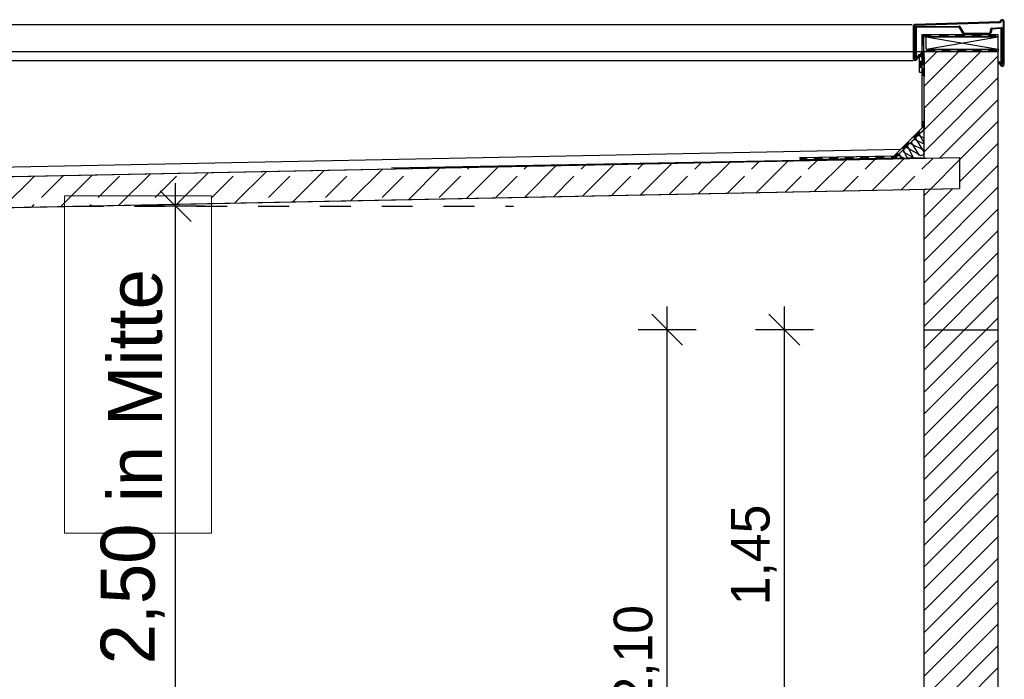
# Model space of a CAD drawing. Extents: x -73 to 359, y -4 to 85.
# Tile 72 of 149: x 71.43 to 74.61, y 2 to 4.14. Entities that reach past the tile are written whole.
import ezdxf

# ---------------------------------------------------------------- set-up
doc = ezdxf.new("R2010")
doc.units = 0
doc.header["$MEASUREMENT"] = 0
doc.linetypes.add('Strichpunktlinie', pattern=[0.006703, 0.003528, -0.001764, 0, -0.001411])
for name, color, linetype in [('A_1 Dämmung', 7, 'Continuous'), ('A_1 Holz', 7, 'Continuous'), ('P_BM_AUSSEN', 7, 'Continuous'), ('P_ZE_ACHSEN', 7, 'Continuous'), ('P_ZE_TEXT', 7, 'Continuous'), ('R_NT_DACH', 7, 'Continuous'), ('R_TR_HIDDEN', 7, 'Continuous'), ('Schraffuren', 7, 'Continuous')]:
    doc.layers.add(name, color=color, linetype=linetype)
doc.styles.add('ERSTELLTER_STIL_1', font='txt')
doc.dimstyles.new('ERSTELLTER_STIL__1', dxfattribs={"dimtxt": 0.175, "dimasz": 0.095, "dimexe": 0.18, "dimexo": 0, "dimgap": 0.09, "dimtad": 1, "dimzin": 0, "dimdsep": 46, "dimtxsty": 'ERSTELLTER_STIL_1', "dimblk": 'ARROWHEAD_6', "dimblk1": 'ARROWHEAD_6', "dimblk2": 'ARROWHEAD_6', "dimcen": 0.09, "dimclrd": 7, "dimclre": 7, "dimclrt": 7, "dimadec": 0, "dimazin": 0, "dimtfac": 1, "dimtdec": 4, "dimtmove": 0, "dimatfit": 3, "dimfxl": 0, "dimtolj": 1, "dimtzin": 0, "dimarcsym": 0})
doc.dimstyles.new('ERSTELLTER_STIL__3', dxfattribs={"dimtxt": 0.125, "dimasz": 0.095, "dimexe": 0.18, "dimexo": 0, "dimgap": 0.09, "dimtad": 1, "dimzin": 0, "dimdsep": 46, "dimtxsty": 'ERSTELLTER_STIL_1', "dimblk": 'ARROWHEAD_6', "dimblk1": 'ARROWHEAD_6', "dimblk2": 'ARROWHEAD_6', "dimcen": 0.09, "dimclrd": 7, "dimclre": 7, "dimclrt": 7, "dimadec": 0, "dimazin": 0, "dimtfac": 1, "dimtdec": 4, "dimtmove": 0, "dimatfit": 3, "dimfxl": 0, "dimtolj": 1, "dimtzin": 0, "dimarcsym": 0})

# ---------------------------------------------------------------- blocks, each defined once
blk = doc.blocks.new('*D29', base_point=(35.9679, 1.0354))
at = {"layer": 'P_BM_AUSSEN', "linetype": 'Continuous'}
for p, q in [((67.7195, 3.9854), (67.6195, 4.0854)), ((67.6695, 4.0354), (67.6695, 4.1104)), ((67.7633, 4.0354), (67.5758, 4.0354)), ((67.6695, 3.5354), (67.6695, 4.0354)), ((67.6195, 3.5854), (67.7195, 3.4854)), ((67.7633, 3.5354), (67.5758, 3.5354))]:
    blk.add_line(p, q, dxfattribs=at)
at = {"layer": 'P_BM_AUSSEN', "char_height": 0.175, "attachment_point": 7, "rotation": 90, "style": 'ERSTELLTER_STIL_1'}
for s, insert in [('{50}', (67.6345, 3.6526)), ('{37\\A1{\\H0.7x;\\S5^  ;}}', (67.5775, 2.7571)), ('{2,12\\A1{\\H0.7x;\\S5^  ;}}', (67.6085, 1.6446))]:
    blk.add_mtext(s, dxfattribs=dict(at, insert=insert))
blk = doc.blocks.new('ARROWHEAD_6')
at = {"color": 0, "linetype": 'Continuous', "lineweight": 0}
for p, q in [((-0.5, -0.5), (0.5, 0.5)), ((0, 0), (-1, 0))]:
    blk.add_line(p, q, dxfattribs=at)
blk = doc.blocks.new('*D30', base_point=(35.9679, 1.0354))
at = {"layer": 'P_BM_AUSSEN', "linetype": 'Continuous'}
for p, q in [((71.9308, 3.5354), (71.9308, 3.6104)), ((71.9808, 3.4854), (71.8808, 3.5854)), ((72.0245, 3.5354), (71.837, 3.5354)), ((71.9308, 1.0354), (71.9308, 3.5354)), ((71.8808, 1.0854), (71.9808, 0.9854)), ((72.0245, 1.0354), (71.837, 1.0354)), ((71.9308, 0.9604), (71.9308, 1.0354))]:
    blk.add_line(p, q, dxfattribs=at)
at = {"layer": 'P_BM_AUSSEN', "insert": (71.8958, 2.0526), "char_height": 0.175, "attachment_point": 7, "rotation": 90, "style": 'ERSTELLTER_STIL_1'}
blk.add_mtext('{2,50}', dxfattribs=at)
blk = doc.blocks.new('*D31', base_point=(35.9679, 1.0354))
at = {"layer": 'P_BM_AUSSEN', "linetype": 'Continuous'}
for p, q in [((67.0201, 3.9854), (66.9201, 4.0854)), ((66.9701, 4.0354), (66.9701, 4.1104)), ((67.0638, 4.0354), (66.8763, 4.0354)), ((66.9701, 1.0354), (66.9701, 4.0354)), ((66.9201, 1.0854), (67.0201, 0.9854)), ((67.0638, 1.0354), (66.8763, 1.0354)), ((66.9701, 0.9604), (66.9701, 1.0354))]:
    blk.add_line(p, q, dxfattribs=at)
at = {"layer": 'P_BM_AUSSEN', "insert": (66.9351, 2.3026), "char_height": 0.175, "attachment_point": 7, "rotation": 90, "style": 'ERSTELLTER_STIL_1'}
blk.add_mtext('{3,00}', dxfattribs=at)
blk = doc.blocks.new('*D33', base_point=(35.9679, 1.0354))
at = {"layer": 'P_BM_AUSSEN', "linetype": 'Continuous'}
for p, q in [((73.8512, 1.7354), (73.9512, 1.6354)), ((73.995, 1.6854), (73.8075, 1.6854)), ((73.9012, 1.0354), (73.9012, 1.6854)), ((73.8512, 1.0854), (73.9512, 0.9854)), ((73.995, 1.0354), (73.8075, 1.0354)), ((73.9012, 0.9604), (73.9012, 1.0354))]:
    blk.add_line(p, q, dxfattribs=at)
at = {"layer": 'P_BM_AUSSEN', "char_height": 0.125, "attachment_point": 7, "rotation": 90, "style": 'ERSTELLTER_STIL_1'}
for s, insert in [('{1,45}', (73.8762, 2.2441)), ('{65}', (73.8762, 1.2655))]:
    blk.add_mtext(s, dxfattribs=dict(at, insert=insert))
blk = doc.blocks.new('*D34', base_point=(35.9679, 1.0354))
at = {"layer": 'P_BM_AUSSEN', "linetype": 'Continuous'}
for p, q in [((73.9012, 3.1354), (73.9012, 3.2104)), ((73.9512, 3.0854), (73.8512, 3.1854)), ((73.995, 3.1354), (73.8075, 3.1354)), ((73.9012, 1.6854), (73.9012, 3.1354)), ((73.8512, 1.7354), (73.9512, 1.6354)), ((73.995, 1.6854), (73.8075, 1.6854))]:
    blk.add_line(p, q, dxfattribs=at)
at = {"layer": 'P_BM_AUSSEN', "char_height": 0.125, "attachment_point": 7, "rotation": 90, "style": 'ERSTELLTER_STIL_1'}
for s, insert in [('{1,45}', (73.8762, 2.2441)), ('{65}', (73.8762, 1.2655))]:
    blk.add_mtext(s, dxfattribs=dict(at, insert=insert))
blk = doc.blocks.new('*D35', base_point=(35.9679, 1.0354))
at = {"layer": 'P_BM_AUSSEN', "linetype": 'Continuous'}
for p, q in [((73.5218, 3.1354), (73.5218, 3.2104)), ((73.5718, 3.0854), (73.4718, 3.1854)), ((73.6155, 3.1354), (73.428, 3.1354)), ((73.5218, 1.0354), (73.5218, 3.1354)), ((73.4718, 1.0854), (73.5718, 0.9854)), ((73.6155, 1.0354), (73.428, 1.0354)), ((73.5218, 0.9604), (73.5218, 1.0354))]:
    blk.add_line(p, q, dxfattribs=at)
at = {"layer": 'P_BM_AUSSEN', "insert": (73.4968, 1.9191), "char_height": 0.125, "attachment_point": 7, "rotation": 90, "style": 'ERSTELLTER_STIL_1'}
blk.add_mtext('{2,10}', dxfattribs=at)

msp = doc.modelspace()

# ---------------------------------------------------------------- hatches: boundary and pattern name
at = {"layer": 'A_1 Dämmung', "linetype": 'Continuous'}
for points in [[(74.3459, 4.0832), (74.3459, 4.0902), (74.3749, 4.0902), (74.3749, 4.0832)], [(74.3459, 4.0831), (74.3528, 4.0831), (74.3528, 4.0581), (74.3459, 4.0581)], [(74.4019, 4.0832), (74.4019, 4.0902), (74.4309, 4.0902), (74.4309, 4.0832)], [(74.4554, 4.0832), (74.4554, 4.0902), (74.4844, 4.0902), (74.4844, 4.0832)], [(74.5094, 4.0832), (74.5094, 4.0902), (74.5379, 4.0902), (74.5379, 4.0832)], [(74.5629, 4.0902), (74.5772, 4.0902), (74.5772, 4.0832), (74.5629, 4.0832)], [(74.5772, 4.0902), (74.5844, 4.0902), (74.5844, 4.0832), (74.5772, 4.0832)], [(74.3459, 4.0215), (74.3459, 4.0188), (74.3388, 4.0188), (74.3388, 4.0224), (74.3459, 4.033), (74.3459, 4.0354), (74.3528, 4.0354), (74.3528, 4.0318)], [(74.3459, 4.0309), (74.3529, 4.0309), (74.3529, 4.0059), (74.3459, 4.0059, 0.116838), (74.3459, 4.0137)], [(74.3459, 4.0188), (74.3529, 4.0188), (74.3529, 3.9938), (74.3459, 3.9938)], [(74.3628, 4.0431), (74.3878, 4.0431), (74.3878, 4.0361), (74.3628, 4.0361)], [(74.4128, 4.0431), (74.4378, 4.0431), (74.4378, 4.0361), (74.4128, 4.0361)], [(74.4628, 4.0431), (74.4878, 4.0431), (74.4878, 4.0361), (74.4628, 4.0361)], [(74.5128, 4.0431), (74.5378, 4.0431), (74.5378, 4.0361), (74.5128, 4.0361)], [(74.5628, 4.0431), (74.5878, 4.0431), (74.5878, 4.0361), (74.5628, 4.0361)], [(74.3459, 3.9852), (74.3388, 3.9852), (74.3388, 4.0045), (74.3459, 4.0045)], [(74.3459, 3.9797), (74.3459, 3.9809), (74.3529, 3.9809), (74.3529, 3.9596), (74.3459, 3.9596), (74.3459, 3.9718, 0.119278)], [(74.3459, 3.81), (74.3459, 3.8111), (74.3529, 3.8111), (74.3529, 3.7898), (74.3459, 3.7898), (74.3459, 3.802, 0.119278)], [(74.3361, 3.7781), (74.341, 3.7731), (74.3291, 3.7612), (74.329, 3.7612), (74.3289, 3.761), (74.3234, 3.7555), (74.3184, 3.7604)], [(74.3007, 3.7427), (74.3057, 3.7378), (74.3032, 3.7353), (74.303, 3.7352), (74.3029, 3.735), (74.2902, 3.7223), (74.29, 3.7222), (74.2899, 3.722), (74.288, 3.7201), (74.2831, 3.7251)], [(74.1972, 3.6964), (74.2222, 3.6969), (74.2223, 3.6899), (74.1973, 3.6894)], [(74.2473, 3.6976), (74.2556, 3.6976), (74.2654, 3.7074), (74.2703, 3.7024), (74.2585, 3.6906), (74.2473, 3.6906)], [(73.9502, 3.6917), (73.9722, 3.6921), (73.9724, 3.6851), (73.9504, 3.6847)], [(73.9972, 3.6926), (74.0168, 3.693), (74.017, 3.686), (73.9974, 3.6856)], [(74.0168, 3.693), (74.0222, 3.6931), (74.0224, 3.6861), (74.017, 3.686)], [(74.0472, 3.6935), (74.0722, 3.694), (74.0724, 3.687), (74.0474, 3.6866)], [(74.0972, 3.6945), (74.1222, 3.695), (74.1224, 3.688), (74.0974, 3.6875)], [(74.1472, 3.6955), (74.1722, 3.6959), (74.1723, 3.6889), (74.1474, 3.6885)]]:
    msp.add_hatch(color=256, dxfattribs=at).paths.add_polyline_path(points, flags=0)
at = {"layer": 'Schraffuren', "linetype": 'Continuous'}
h = msp.add_hatch(dxfattribs=at)
h.set_pattern_fill('MW_HLZ_0005', color=256, style=0, pattern_type=2)
h.set_pattern_definition([(45, (35.96788, 1.035375), (-0.03535534, 0.03535534), [])])
h.paths.add_polyline_path([(74.353, 3.7083), (74.3529, 3.7081), (74.3529, 3.6906), (74.4679, 3.6929), (74.4679, 3.5929), (74.3529, 3.5906), (74.3529, 1.0354), (74.5929, 1.0354), (74.5929, 4.0354), (74.3529, 4.0354), (74.3529, 4.0354), (74.3529, 4.0354)], flags=0)
h = msp.add_hatch(dxfattribs=at)
h.set_pattern_fill('Beton__Stahlbeton_0005', color=256, style=0, pattern_type=2)
h.set_pattern_definition([(45, (35.96788, 1.03538), (-0.0919239, 0.0919239), []), (45, (35.92192, 1.08134), (-0.0919239, 0.0919239), [0.0975, -0.0325])])
h.paths.add_polyline_path([(68.6019, 3.5754), (68.5129, 3.5754), (68.5129, 3.4754), (68.6029, 3.4754), (68.6029, 3.1604), (68.8429, 3.1604), (68.8429, 3.4754), (68.8429, 3.4802), (74.4679, 3.5929), (74.4679, 3.6929)], flags=0)

# ---------------------------------------------------------------- linework, layer by layer
at = {"layer": 'A_1 Dämmung', "linetype": 'Continuous'}
for p, q in [((74.3459, 4.0902), (74.3459, 4.033)), ((74.5929, 4.0902), (74.3459, 4.0902)), ((74.3528, 4.0318), (74.3528, 4.0832)), ((74.5929, 4.0832), (74.3528, 4.0832)), ((74.3528, 4.0431), (74.3528, 4.0831)), ((74.3528, 4.0431), (74.3528, 4.0831)), ((74.3749, 4.0832), (74.3749, 4.0902)), ((74.4309, 4.0832), (74.4309, 4.0902)), ((74.4554, 4.0832), (74.4554, 4.0902)), ((74.4844, 4.0832), (74.4844, 4.0902)), ((74.5094, 4.0832), (74.5094, 4.0902)), ((74.5379, 4.0832), (74.5379, 4.0902)), ((74.5629, 4.0832), (74.5629, 4.0902)), ((74.5629, 4.0832), (74.5629, 4.0902)), ((74.5844, 4.0832), (74.5844, 4.0902)), ((74.5844, 4.0832), (74.5844, 4.0902)), ((74.5929, 4.0831), (74.5929, 4.0902)), ((74.3459, 4.0581), (74.3529, 4.0581)), ((74.3388, 4.0224), (74.3459, 4.033)), ((74.3388, 3.9687), (74.3388, 4.0224)), ((74.3388, 3.9687), (74.3388, 4.0224)), ((74.3459, 4.0188), (74.3388, 4.0188)), ((74.3459, 4.0354), (74.3529, 4.0354)), ((74.3459, 4.0215), (74.3528, 4.0318)), ((74.3459, 4.0309), (74.3529, 4.0309)), ((74.3459, 4.0215), (74.3459, 3.9576)), ((74.3529, 4.0188), (74.3459, 4.0188)), ((74.5929, 4.0361), (74.3528, 4.0361)), ((74.3529, 4.0188), (74.3529, 3.9547)), ((74.3628, 4.0361), (74.3628, 4.0431)), ((74.3878, 4.0361), (74.3878, 4.0431)), ((74.4128, 4.0361), (74.4128, 4.0431)), ((74.4378, 4.0361), (74.4378, 4.0431)), ((74.4628, 4.0361), (74.4628, 4.0431)), ((74.4878, 4.0361), (74.4878, 4.0431)), ((74.5109, 4.0431), (74.5929, 4.0431)), ((74.5128, 4.0361), (74.5128, 4.0431)), ((74.5378, 4.0361), (74.5378, 4.0431)), ((74.5378, 4.0361), (74.5378, 4.0431)), ((74.5628, 4.0361), (74.5628, 4.0431)), ((74.5878, 4.0361), (74.5878, 4.0431)), ((74.5929, 4.0431), (74.5929, 4.0361)), ((74.6128, 4.0361), (74.6128, 4.0431)), ((74.3388, 4.0045), (74.3459, 4.0045)), ((74.3388, 3.9852), (74.3459, 3.9852)), ((74.3459, 4.0059), (74.3529, 4.0059)), ((74.3459, 3.9938), (74.3529, 3.9938)), ((74.3388, 3.9687), (74.3459, 3.9687)), ((74.3459, 3.9809), (74.3529, 3.9809)), ((74.3459, 3.9688), (74.3529, 3.9688)), ((74.3459, 3.9596), (74.3529, 3.9596)), ((74.3459, 3.9596), (74.3459, 3.7879)), ((74.3529, 3.8491), (74.3529, 3.785)), ((74.2556, 3.6976), (74.3459, 3.7879)), ((74.2585, 3.6906), (74.3529, 3.785)), ((74.3234, 3.7555), (74.3184, 3.7604)), ((74.329, 3.7612), (74.3257, 3.7547)), ((74.3355, 3.7644), (74.329, 3.7612)), ((74.3529, 3.7557), (74.3355, 3.7644)), ((74.341, 3.7731), (74.3361, 3.7781)), ((74.3387, 3.7676), (74.342, 3.7741)), ((74.3529, 3.7393), (74.3387, 3.7676)), ((74.342, 3.7741), (74.3485, 3.7774)), ((74.3459, 3.7898), (74.3529, 3.7898)), ((74.3485, 3.7774), (74.3529, 3.7752)), ((74.2997, 3.7286), (74.303, 3.7352)), ((74.2997, 3.7286), (74.3188, 3.6906)), ((74.3057, 3.7378), (74.3007, 3.7427)), ((74.3095, 3.7384), (74.3529, 3.7167)), ((74.3127, 3.7417), (74.316, 3.7482)), ((74.3379, 3.6991), (74.3127, 3.7417)), ((74.3225, 3.7514), (74.316, 3.7482)), ((74.3529, 3.7362), (74.3225, 3.7514)), ((74.3257, 3.7547), (74.3529, 3.7087)), ((74.2554, 3.6975), (73.9502, 3.6917)), ((74.1973, 3.6976), (74.1973, 3.6906)), ((74.2222, 3.6969), (74.2223, 3.6899)), ((74.2473, 3.6976), (74.2473, 3.6906)), ((74.253, 3.6976), (74.2569, 3.6989)), ((74.2707, 3.699), (74.2642, 3.6957)), ((74.2703, 3.7024), (74.2654, 3.7074)), ((74.2875, 3.6906), (74.2707, 3.699)), ((74.2798, 3.6906), (74.274, 3.7022)), ((74.288, 3.7201), (74.2831, 3.7251)), ((74.2841, 3.7122), (74.3225, 3.6906)), ((74.29, 3.7222), (74.2868, 3.7157)), ((74.2993, 3.6906), (74.287, 3.7152)), ((74.2965, 3.7254), (74.29, 3.7222)), ((74.3433, 3.6986), (74.2965, 3.7254)), ((74.3498, 3.7019), (74.3433, 3.6986)), ((74.3497, 3.7018), (74.353, 3.7083)), ((74.2585, 3.6906), (73.9619, 3.6849)), ((73.9722, 3.6921), (73.9724, 3.6851)), ((73.9972, 3.6926), (73.9974, 3.6856)), ((74.0222, 3.6931), (74.0224, 3.6861)), ((74.0223, 3.6896), (74.0224, 3.6861)), ((74.0472, 3.6935), (74.0474, 3.6866)), ((74.0722, 3.694), (74.0724, 3.687)), ((74.0972, 3.6945), (74.0974, 3.6875)), ((74.0973, 3.691), (74.0974, 3.6875)), ((74.1222, 3.695), (74.1224, 3.688)), ((74.1472, 3.6955), (74.1474, 3.6885)), ((74.1722, 3.6959), (74.1723, 3.6889)), ((74.2642, 3.6957), (74.2617, 3.6906))]:
    msp.add_line(p, q, dxfattribs=at)
at = {"layer": 'A_1 Dämmung', "linetype": 'Continuous', "flags": 128}
for points in [[(74.2554, 3.6975), (73.9583, 3.6918)], [(74.3529, 3.6924), (73.9504, 3.6847)]]:
    msp.add_lwpolyline(points, dxfattribs=at)
at = {"layer": 'A_1 Holz', "linetype": 'Continuous'}
for p, q in [((74.3598, 4.0431), (74.3598, 4.0831)), ((74.3598, 4.0431), (74.5929, 4.0831)), ((74.3598, 4.0831), (74.5929, 4.0431)), ((74.3598, 4.0831), (74.5929, 4.0831)), ((74.5929, 4.0431), (74.5929, 4.0831)), ((74.3598, 4.0431), (74.5929, 4.0431))]:
    msp.add_line(p, q, dxfattribs=at)
at = {"layer": 'P_ZE_ACHSEN', "linetype": 'Strichpunktlinie'}
msp.add_line((71.5979, 3.5354), (73.0244, 3.5354), dxfattribs=at)
at = {"layer": 'P_ZE_TEXT', "color": 255, "linetype": 'Continuous', "lineweight": 18, "flags": 128}
msp.add_lwpolyline([(71.5715, 2.4773), (71.5715, 3.5693), (72.0465, 3.5693), (72.0465, 2.4773)], close=True, dxfattribs=at)
at = {"layer": 'R_NT_DACH', "linetype": 'Continuous'}
for p, q in [((68.583, 4.1236), (74.315, 4.1236)), ((74.3178, 4.1172), (74.3178, 4.0138)), ((74.3208, 4.1172), (74.3208, 4.0138)), ((74.5968, 4.1322), (74.3233, 4.1236)), ((74.5981, 4.1293), (74.3241, 4.1207)), ((74.3248, 4.0153), (74.3248, 4.1138)), ((74.3277, 4.1168), (74.4661, 4.1182)), ((74.4662, 4.1152), (74.3278, 4.1138)), ((74.3278, 4.1138), (74.3278, 4.0153)), ((74.4777, 4.0953), (74.4662, 4.1152)), ((74.4688, 4.1168), (74.4803, 4.0968)), ((74.5721, 4.1115), (74.6026, 4.114)), ((74.5996, 4.1109), (74.5722, 4.1085)), ((74.6016, 4.1371), (74.5968, 4.1322)), ((74.6038, 4.135), (74.5981, 4.1293)), ((74.6057, 4.111), (74.6057, 3.9972)), ((74.6097, 3.995), (74.6097, 4.1325)), ((74.6127, 3.995), (74.6127, 4.1325)), ((74.4829, 4.0953), (74.5643, 4.0953)), ((74.5643, 4.0923), (74.4829, 4.0923)), ((74.5673, 4.0978), (74.5692, 4.109)), ((74.5722, 4.1085), (74.5702, 4.0973)), ((74.6027, 3.9972), (74.6027, 4.1079)), ((74.3278, 4.0153), (74.3248, 4.0153)), ((74.3271, 4.0118), (74.338, 4.0269)), ((74.3295, 4.01), (74.3405, 4.0251)), ((74.3405, 4.0251), (74.338, 4.0269)), ((68.583, 4.0074), (74.3178, 4.0074)), ((74.5954, 4.0035), (74.593, 4.0017)), ((74.593, 4.0017), (74.601, 3.9911)), ((74.5954, 4.0035), (74.6034, 3.9929)), ((74.6027, 3.9972), (74.6057, 3.9972)), ((74.2771, 3.7191), (68.6029, 3.6054))]:
    msp.add_line(p, q, dxfattribs=at)
for centre, radius, start, end in [((74.3243, 4.1172), 0.0065, 92.1196, 180), ((74.3243, 4.1172), 0.0035, 92.1196, 180), ((74.3278, 4.1138), 0.003, 92.0584, 179.9803), ((74.4662, 4.1152), 0.003, 30.1137, 92.0584), ((74.5722, 4.1085), 0.003, 92.1196, 170), ((74.5997, 4.1079), 0.003, 0, 92.2672), ((74.6062, 4.1325), 0.0065, 0, 135), ((74.6027, 4.111), 0.003, 0, 92.2672), ((74.6062, 4.1325), 0.0035, 0, 135), ((74.4829, 4.0983), 0.006, 210.1137, 270), ((74.4829, 4.0983), 0.003, 210.1137, 270), ((74.5643, 4.0983), 0.003, 270, 350), ((74.5643, 4.0983), 0.006, 270, 350), ((74.3243, 4.0138), 0.0065, 180, 324.1364), ((74.3243, 4.0138), 0.0035, 180, 324.1364), ((74.6062, 3.995), 0.0065, 216.8211, 0), ((74.6062, 3.995), 0.0035, 216.8211, 0)]:
    msp.add_arc(centre, radius, start, end, dxfattribs=at)
at = {"layer": 'R_TR_HIDDEN', "linetype": 'Continuous'}
for p, q in [((74.3552, 4.0354), (68.6029, 4.0354)), ((74.3529, 3.6906), (74.3529, 4.0354)), ((74.3529, 3.8604), (74.3529, 4.0354)), ((74.5929, 4.0354), (74.3529, 4.0354)), ((74.5929, 1.0354), (74.5929, 4.0354)), ((74.3529, 3.6906), (74.3529, 3.8656)), ((68.6009, 3.5754), (74.4679, 3.6929)), ((72.6297, 3.6594), (74.3529, 3.6924)), ((74.4679, 3.6929), (74.4679, 3.5929)), ((68.8429, 3.4802), (74.4679, 3.5929)), ((74.3529, 1.0354), (74.3529, 3.5906)), ((74.3529, 3.1354), (74.5929, 3.1354))]:
    msp.add_line(p, q, dxfattribs=at)
at = {"layer": 'Schraffuren', "color": 255, "linetype": 'Continuous', "lineweight": 18, "flags": 128}
for points in [[(74.353, 3.7083), (74.3529, 3.7081), (74.3529, 3.6906), (74.4679, 3.6929), (74.4679, 3.5929), (74.3529, 3.5906), (74.3529, 1.0354), (74.5929, 1.0354), (74.5929, 4.0354), (74.3529, 4.0354), (74.3529, 4.0354), (74.3529, 4.0354)], [(68.6019, 3.5754), (68.5129, 3.5754), (68.5129, 3.4754), (68.6029, 3.4754), (68.6029, 3.1604), (68.8429, 3.1604), (68.8429, 3.4754), (68.8429, 3.4802), (74.4679, 3.5929), (74.4679, 3.6929)]]:
    msp.add_lwpolyline(points, close=True, dxfattribs=at)

# ---------------------------------------------------------------- texts
at = {"layer": 'P_ZE_TEXT', "linetype": 'Continuous', "insert": (71.7115, 2.5773), "char_height": 0.175, "attachment_point": 1, "rotation": 90, "style": 'ERSTELLTER_STIL_1'}
msp.add_mtext('{in Mitte }', dxfattribs=at)

# ---------------------------------------------------------------- dimensions: what is measured, and where the dimension line sits
at = {"layer": 'P_BM_AUSSEN', "linetype": 'Continuous'}
for base, p1, p2, dimstyle, picture, middle in [((66.9701, 1.0354), (68.9837, 1.0354), (74.5929, 4.0354), 'ERSTELLTER_STIL__1', '*D31', (66.8476, 2.5354)), ((67.6695, 1.0354), (68.7936, 3.5354), (74.5929, 4.0354), 'ERSTELLTER_STIL__1', '*D29', (67.547, 3.7838)), ((71.9308, 1.0354), (71.7344, 1.0354), (73.0244, 3.5354), 'ERSTELLTER_STIL__1', '*D30', (71.8083, 2.2854)), ((73.5218, 1.0354), (74.3529, 1.0354), (74.3529, 3.1354), 'ERSTELLTER_STIL__3', '*D35', (73.4343, 2.0854)), ((73.9012, 1.0354), (74.3529, 1.6854), (74.3529, 3.1354), 'ERSTELLTER_STIL__3', '*D34', (73.8137, 2.4104)), ((73.9012, 1.0354), (74.3529, 1.0354), (74.3529, 1.6854), 'ERSTELLTER_STIL__3', '*D33', (73.8137, 1.3592))]:
    dim = msp.add_linear_dim(base=base, p1=p1, p2=p2, angle=90, dimstyle=dimstyle, dxfattribs=at)
    dim.commit()
    dim.dimension.update_dxf_attribs({"geometry": picture, "text_midpoint": middle})

doc.saveas('drawing.dxf')
